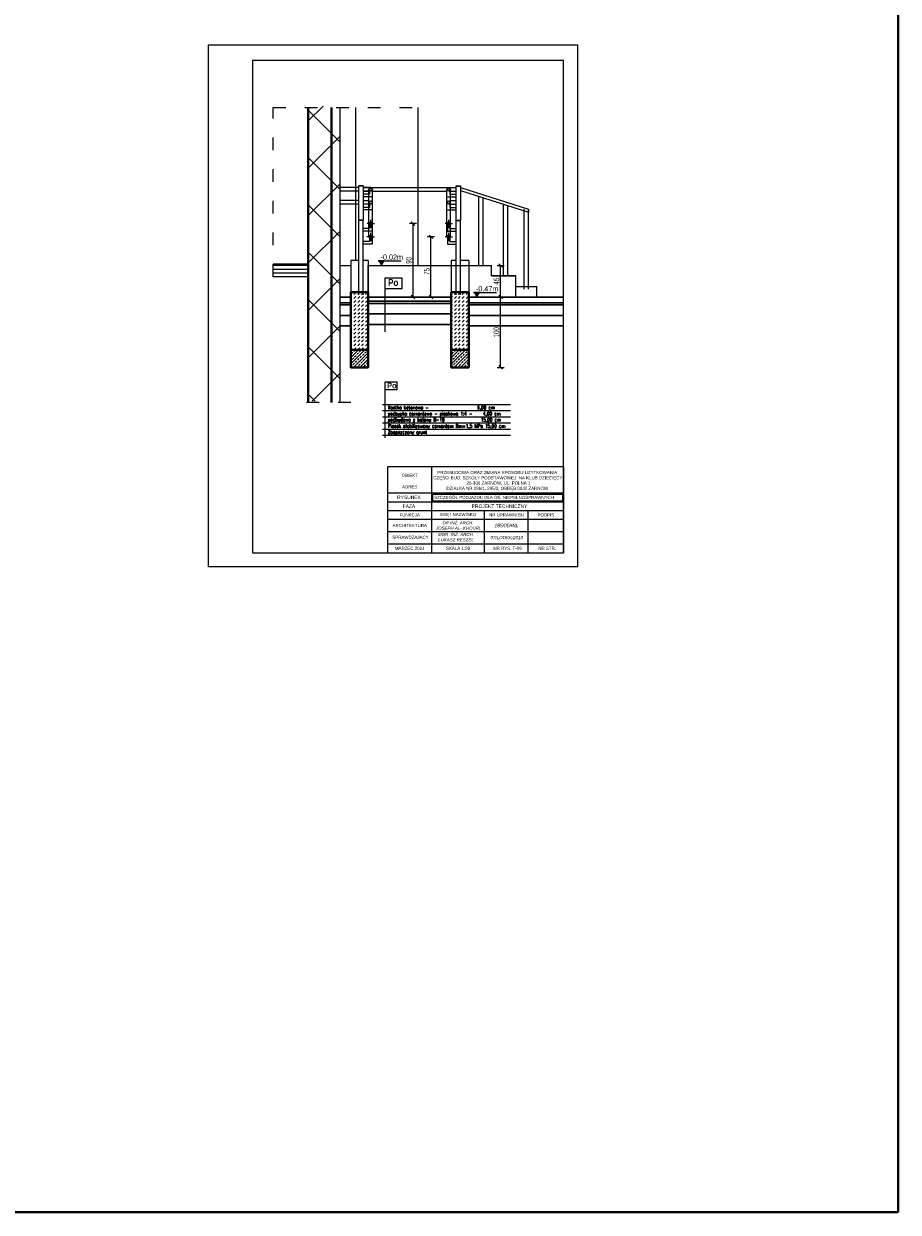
# Model space of a CAD drawing. Header units: millimetres. Extents: x 72202 to 304796, y 21658 to 519946.
# Tile 95 of 95: x 232909 to 235398, y 219413 to 222794. Entities that reach past the tile are written whole.
import ezdxf

# ---------------------------------------------------------------- set-up
doc = ezdxf.new("R2010")
doc.units = ezdxf.units.MM
doc.linetypes.add('ACAD_ISO03W100', pattern=[30, 12, -18])
doc.linetypes.add('DASHDOT', pattern=[25.4, 12.7, -6.35, 0, -6.35])
doc.layers.get('Defpoints').update_dxf_attribs({"color": 3})
for name, color, linetype, lineweight in [('linia  cieńka ścian', 7, 'Continuous', 15), ('linia - cienka', 250, 'Continuous', 25), ('linia - kreskowanie', 9, 'Continuous', 5), ('linia - osie', 7, 'Continuous', 13), ('linia - przekroj - gruba - istn.', 250, 'Continuous', 40), ('linia - rzut - cienka', 250, 'Continuous', 18), ('LINIA CIENKA', 7, 'Continuous', 13), ('LINIA KRESKOWANIE', 9, 'Continuous', 5), ('LINIA WYMIAROWANIE', 1, 'Continuous', 9), ('OPISY', 251, 'Continuous', 9)]:
    doc.layers.add(name, color=color, linetype=linetype, lineweight=lineweight)
doc.layers.add('linia - nie drukować', color=3, linetype='Continuous', lineweight=20, plot=False)
doc.styles.add('simplex', font='arial.ttf')
doc.styles.get("Standard").update_dxf_attribs({"font": 'ARIALN.TTF', "width": 0.75})
doc.styles.add('STYL_ARIAL', font='simplex', dxfattribs={"width": 0.75, "oblique": 0.1})
doc.styles.add('wymiar', font='techl___.ttf')
doc.dimstyles.new('sebek100', dxfattribs={"dimtxt": 17, "dimasz": 10, "dimexe": 10, "dimexo": 20, "dimgap": 4, "dimtad": 1, "dimrnd": 0.5, "dimtxsty": 'Standard', "dimblk": 'OBLIQUE', "dimcen": 8, "dimclre": 1, "dimazin": 0, "dimtm": 1e-09, "dimtfac": 1, "dimtix": 1, "dimtmove": 1, "dimatfit": 3, "dimldrblk": 'zas', "dimfxl": 0, "dimtolj": 2, "dimlwd": -1, "dimlwe": -1, "dimarcsym": 0})

# ---------------------------------------------------------------- blocks, each defined once
blk = doc.blocks.new('_Oblique')
at = {"color": 0, "linetype": 'ByBlock', "lineweight": -2}
blk.add_line((-0.5, -0.5), (0.5, 0.5), dxfattribs=at)
blk = doc.blocks.new('*D617')
at = {"layer": 'Defpoints', "color": 0, "lineweight": -3, "ltscale": 4}
for p in [(234160.9, 222016.9), (234266, 222016.9), (234160.9, 221816.9)]:
    blk.add_point(p, dxfattribs=at)
at = {"layer": 'LINIA CIENKA', "ltscale": 4}
for p, q in [((234256, 222016.9), (234276, 222016.9)), ((234256, 221816.9), (234276, 221816.9))]:
    blk.add_line(p, q, dxfattribs=at)
at = {"layer": 'LINIA CIENKA', "color": 0, "ltscale": 4}
blk.add_line((234266, 221816.9), (234266, 222016.9), dxfattribs=at)
at = {"layer": 'LINIA CIENKA', "color": 0, "ltscale": 4, "xscale": 10, "yscale": 10, "zscale": 10}
for p, rotation in [((234266, 222016.9), 90), ((234266, 221816.9), 270)]:
    blk.add_blockref('_Oblique', p, dxfattribs=dict(at, rotation=rotation))
at = {"layer": 'LINIA CIENKA', "color": 0, "lineweight": -3, "ltscale": 4, "insert": (234253.9, 221916.9), "char_height": 16, "attachment_point": 5, "rotation": 90}
blk.add_mtext('\\A2;100', dxfattribs=at)
blk = doc.blocks.new('zas')
blk = doc.blocks.new('*D618')
at = {"layer": 'Defpoints', "color": 0, "lineweight": -3, "ltscale": 4}
for p in [(234169.3, 222106.9), (234266, 222106.9), (234169.3, 222016.9)]:
    blk.add_point(p, dxfattribs=at)
at = {"layer": 'LINIA CIENKA', "ltscale": 4}
for p, q in [((234256, 222106.9), (234276, 222106.9)), ((234256, 222016.9), (234276, 222016.9))]:
    blk.add_line(p, q, dxfattribs=at)
at = {"layer": 'LINIA CIENKA', "color": 0, "ltscale": 4}
blk.add_line((234266, 222016.9), (234266, 222106.9), dxfattribs=at)
at = {"layer": 'LINIA CIENKA', "color": 0, "ltscale": 4, "xscale": 10, "yscale": 10, "zscale": 10}
for p, rotation in [((234266, 222106.9), 90), ((234266, 222016.9), 270)]:
    blk.add_blockref('_Oblique', p, dxfattribs=dict(at, rotation=rotation))
at = {"layer": 'LINIA CIENKA', "color": 0, "lineweight": -3, "ltscale": 4, "insert": (234253.9, 222061.9), "char_height": 16, "attachment_point": 5, "rotation": 90}
blk.add_mtext('\\A2;45', dxfattribs=at)
blk = doc.blocks.new('*D624')
at = {"layer": 'Defpoints', "color": 0, "lineweight": -3, "ltscale": 4}
for p in [(234067.6, 222188.4), (234113.7, 222188.4), (234111.8, 222016.9)]:
    blk.add_point(p, dxfattribs=at)
at = {"layer": 'LINIA CIENKA', "ltscale": 4}
for p, q in [((234077.6, 222188.4), (234057.6, 222188.4)), ((234077.6, 222016.9), (234057.6, 222016.9))]:
    blk.add_line(p, q, dxfattribs=at)
at = {"layer": 'LINIA CIENKA', "color": 0, "ltscale": 4}
blk.add_line((234067.6, 222016.9), (234067.6, 222188.4), dxfattribs=at)
at = {"layer": 'LINIA CIENKA', "color": 0, "ltscale": 4, "xscale": 10, "yscale": 10, "zscale": 10}
for p, rotation in [((234067.6, 222188.4), 90), ((234067.6, 222016.9), 270)]:
    blk.add_blockref('_Oblique', p, dxfattribs=dict(at, rotation=rotation))
at = {"layer": 'LINIA CIENKA', "color": 0, "lineweight": -3, "ltscale": 4, "insert": (234055.5, 222089.9), "char_height": 16, "attachment_point": 5, "rotation": 90}
blk.add_mtext('\\A2;75', dxfattribs=at)
blk = doc.blocks.new('*D625')
at = {"layer": 'Defpoints', "color": 0, "lineweight": -3, "ltscale": 4}
for p in [(234016.7, 222225.9), (234104.3, 222225.9), (234111.8, 222016.9)]:
    blk.add_point(p, dxfattribs=at)
at = {"layer": 'LINIA CIENKA', "ltscale": 4}
for p, q in [((234026.7, 222225.9), (234006.7, 222225.9)), ((234026.7, 222016.9), (234006.7, 222016.9))]:
    blk.add_line(p, q, dxfattribs=at)
at = {"layer": 'LINIA CIENKA', "color": 0, "ltscale": 4}
blk.add_line((234016.7, 222016.9), (234016.7, 222225.9), dxfattribs=at)
at = {"layer": 'LINIA CIENKA', "color": 0, "ltscale": 4, "xscale": 10, "yscale": 10, "zscale": 10}
for p, rotation in [((234016.7, 222225.9), 90), ((234016.7, 222016.9), 270)]:
    blk.add_blockref('_Oblique', p, dxfattribs=dict(at, rotation=rotation))
at = {"layer": 'LINIA CIENKA', "color": 0, "lineweight": -3, "ltscale": 4, "insert": (234004.5, 222121.4), "char_height": 16, "attachment_point": 5, "rotation": 90}
blk.add_mtext('\\A2;90', dxfattribs=at)

msp = doc.modelspace()

# ---------------------------------------------------------------- hatches: boundary and pattern name
at = {"layer": 'linia - cienka'}
for points in [[(233925.347, 222106.943), (233933.027, 222120.245), (233917.667, 222120.245)], [(234196.739, 222016.943), (234204.419, 222030.245), (234189.059, 222030.245)]]:
    msp.add_hatch(color=256, dxfattribs=at).paths.add_polyline_path(points)
at = {"layer": 'linia - kreskowanie'}
h = msp.add_hatch(dxfattribs=at)
h.set_pattern_fill('ANSI37', color=8, scale=30)
h.set_pattern_definition([(45, (18140.16, -20135.54), (-67.35192, 67.35192), []), (135, (18140.16, -20135.54), (-67.35192, -67.35192), [])])
h.paths.add_polyline_path([(233808.251, 222560.475), (233718.251, 222560.475), (233718.251, 221721.23), (233808.251, 221721.23)])
h = msp.add_hatch(dxfattribs=at)
h.set_pattern_fill('DASH', color=256, scale=2.5, angle=405, style=0)
h.set_pattern_definition([(45, (19477.957, -20139.826), (3e-15, 11.22532015), [7.9375, -7.9375])])
h.paths.add_polyline_path([(233888.734, 222030.943), (233839.35, 222030.943), (233839.35, 221866.943), (233888.734, 221866.943)])
h = msp.add_hatch(dxfattribs=at)
h.set_pattern_fill('DASH', color=256, scale=2.5, angle=405, style=0)
h.set_pattern_definition([(45, (19764.357, -20139.826), (3e-15, 11.22532015), [7.9375, -7.9375])])
h.paths.add_polyline_path([(234175.134, 222030.943), (234125.75, 222030.943), (234125.75, 221866.943), (234175.134, 221866.943)])
at = {"layer": 'LINIA KRESKOWANIE'}
h = msp.add_hatch(dxfattribs=at)
h.set_pattern_fill('ANSI33', color=256, scale=2, angle=360)
h.set_pattern_definition([(45, (19477.957, -20139.826), (-8.9802561, 8.9802561), []), (45, (19486.937, -20139.826), (-8.9802561, 8.9802561), [6.35, -3.175])])
h.paths.add_polyline_path([(233888.734, 221866.943), (233839.35, 221866.943), (233839.35, 221816.943), (233888.734, 221816.943)])
h = msp.add_hatch(dxfattribs=at)
h.set_pattern_fill('ANSI33', color=256, scale=2, angle=360)
h.set_pattern_definition([(45, (19764.357, -20139.826), (-8.9802561, 8.9802561), []), (45, (19773.337, -20139.826), (-8.9802561, 8.9802561), [6.35, -3.175])])
h.paths.add_polyline_path([(234175.134, 221866.943), (234125.75, 221866.943), (234125.75, 221816.943), (234175.134, 221816.943)])

# ---------------------------------------------------------------- linework, layer by layer
at = {"layer": 'linia  cieńka ścian', "linetype": 'Continuous'}
for p, q in [((233862.484, 222328.883), (233808.251, 222328.883)), ((233862.484, 222318.443), (233808.251, 222318.443)), ((233874.984, 222328.883), (234139.284, 222328.883)), ((233874.984, 222318.443), (233891.234, 222318.443)), ((233901.234, 222318.443), (234113.034, 222318.443)), ((234123.034, 222318.443), (234139.284, 222318.443)), ((233862.484, 222291.383), (233808.251, 222291.383)), ((234123.034, 222291.383), (234139.284, 222291.383))]:
    msp.add_line(p, q, dxfattribs=at)
for points in [[(233862.484, 222280.943), (233808.251, 222280.943)], [(234123.034, 222280.943), (234139.284, 222280.943)]]:
    msp.add_lwpolyline(points, dxfattribs=at)
at = {"layer": 'linia - cienka', "linetype": 'ByBlock'}
for p, q in [((233874.984, 222333.443), (233862.484, 222333.443)), ((233862.484, 222235.943), (233862.484, 222333.443)), ((233862.484, 222333.443), (233874.984, 222333.443)), ((233874.984, 222332.193), (233862.484, 222332.193)), ((233874.984, 222333.443), (233874.984, 222235.943)), ((233896.234, 222328.443), (233874.984, 222328.443)), ((233891.234, 222318.443), (233874.984, 222318.443)), ((233891.234, 222309.693), (233874.984, 222309.693)), ((233891.234, 222188.443), (233891.234, 222323.443)), ((233901.234, 222188.443), (233901.234, 222323.443)), ((234113.034, 222188.443), (234113.034, 222323.443)), ((234121.784, 222320.136), (234121.784, 222309.693)), ((234121.784, 222309.693), (234139.284, 222309.693)), ((234123.034, 222188.443), (234123.034, 222323.443)), ((234139.284, 222333.443), (234151.784, 222333.443)), ((234139.284, 222235.943), (234139.284, 222333.443)), ((234139.284, 222333.443), (234151.784, 222333.443)), ((234139.284, 222332.193), (234151.784, 222332.193)), ((234151.784, 222333.443), (234151.784, 222235.943)), ((233891.234, 222302.193), (233874.984, 222302.193)), ((233891.234, 222290.943), (233874.984, 222290.943)), ((233892.484, 222280.943), (233874.984, 222280.943)), ((233891.234, 222272.193), (233874.984, 222272.193)), ((234114.284, 222302.193), (234139.284, 222302.193)), ((234121.784, 222282.636), (234121.784, 222272.193)), ((234121.784, 222272.193), (234139.284, 222272.193)), ((234204.044, 222106.943), (234204.044, 222303.762)), ((234216.544, 222106.943), (234216.544, 222299.762)), ((234273.637, 222076.943), (234273.637, 222281.494)), ((234286.137, 222076.943), (234286.137, 222277.495)), ((233891.234, 222264.693), (233874.984, 222264.693)), ((234114.284, 222264.693), (234139.284, 222264.693)), ((233874.984, 222235.943), (233862.484, 222235.943)), ((233862.484, 222023.443), (233862.484, 222235.943)), ((233874.984, 222234.693), (233862.484, 222234.693)), ((233874.984, 222023.443), (233874.984, 222235.943)), ((233891.234, 222212.193), (233874.984, 222212.193)), ((233891.234, 222204.693), (233874.984, 222204.693)), ((234114.284, 222222.636), (234114.284, 222204.693)), ((234114.284, 222204.693), (234139.284, 222204.693)), ((234121.784, 222222.636), (234121.784, 222212.193)), ((234121.784, 222212.193), (234139.284, 222212.193)), ((234139.284, 222023.443), (234139.284, 222235.943)), ((234139.284, 222235.943), (234151.784, 222235.943)), ((234139.284, 222234.693), (234151.784, 222234.693)), ((234151.784, 222023.443), (234151.784, 222235.943)), ((233892.484, 222174.693), (233874.984, 222174.693)), ((233892.484, 222185.136), (233892.484, 222174.693)), ((233899.984, 222185.136), (233899.984, 222167.193)), ((234114.284, 222185.136), (234114.284, 222167.193)), ((234118.034, 222188.443), (234118.034, 222199.324)), ((234121.784, 222185.136), (234121.784, 222174.693)), ((234121.784, 222174.693), (234139.284, 222174.693)), ((233899.984, 222167.193), (233874.984, 222167.193)), ((234114.284, 222167.193), (234139.284, 222167.193))]:
    msp.add_line(p, q, dxfattribs=at)
at = {"layer": 'linia - cienka', "color": 8, "linetype": 'ByBlock'}
for p, q in [((233892.484, 222320.136), (233892.484, 222309.693)), ((233899.984, 222320.136), (233899.984, 222302.193)), ((233899.984, 222302.193), (233892.484, 222302.193)), ((233892.484, 222282.636), (233892.484, 222272.193)), ((233899.984, 222282.636), (233899.984, 222264.693)), ((233899.984, 222264.693), (233892.484, 222264.693)), ((233892.484, 222222.636), (233892.484, 222212.193)), ((233899.984, 222204.693), (233892.484, 222204.693)), ((233899.984, 222222.636), (233899.984, 222204.693))]:
    msp.add_line(p, q, dxfattribs=at)
at = {"layer": 'linia - cienka'}
for p, q in [((233933.027, 222120.245), (233917.667, 222120.245)), ((233933.027, 222120.245), (233925.347, 222106.943)), ((233937.01, 221918.201), (233937.01, 222072.068)), ((233937.01, 222072.068), (233974.956, 222072.068)), ((233937.01, 222072.068), (233984.956, 222072.068)), ((233984.956, 222072.068), (233984.956, 222040.122)), ((233974.956, 222040.122), (233937.01, 222040.122)), ((233984.956, 222040.122), (233937.01, 222040.122)), ((234204.419, 222030.245), (234189.059, 222030.245)), ((234204.419, 222030.245), (234196.739, 222016.943)), ((233937.01, 221616.666), (233937.01, 221775.725)), ((233937.01, 221775.725), (233963.724, 221775.725)), ((233937.01, 221775.725), (233970.764, 221775.725)), ((233970.764, 221775.725), (233970.764, 221753.234)), ((233963.724, 221753.234), (233937.01, 221753.234)), ((233970.764, 221753.234), (233937.01, 221753.234)), ((233929.876, 221711.738), (234294.372, 221711.738)), ((233929.876, 221694.138), (234294.372, 221694.138)), ((233929.876, 221676.538), (234294.372, 221676.538)), ((233929.876, 221658.938), (234294.372, 221658.938)), ((233929.876, 221641.338), (234294.372, 221641.338)), ((233929.876, 221623.738), (234294.372, 221623.738))]:
    msp.add_line(p, q, dxfattribs=at)
at = {"layer": 'linia - cienka', "linetype": 'ByBlock'}
for centre, radius in [((233896.234, 222323.443), 5), ((233896.234, 222323.443), 3.75), ((234118.034, 222323.443), 5), ((234118.034, 222323.443), 3.75), ((233896.234, 222285.943), 5), ((233896.234, 222285.943), 3.75), ((234118.034, 222285.943), 5), ((234118.034, 222285.943), 3.75), ((233896.234, 222225.943), 5), ((233896.234, 222225.943), 3.75), ((234118.034, 222225.943), 5), ((234118.034, 222225.943), 3.75), ((233896.234, 222188.443), 5), ((233896.234, 222188.443), 3.75), ((234118.034, 222188.443), 5), ((234118.034, 222188.443), 3.75)]:
    msp.add_circle(centre, radius, dxfattribs=at)
at = {"layer": 'linia - kreskowanie', "linetype": 'ByBlock', "lineweight": 30}
for p, q in [((233808.251, 222016.943), (233839.35, 222016.943)), ((233808.251, 222000.943), (233839.35, 222000.943)), ((233888.734, 222016.943), (234125.534, 222016.943)), ((233888.734, 222004.943), (234125.534, 222004.943)), ((234175.134, 222016.943), (234444.627, 222016.943)), ((234175.134, 222000.943), (234444.627, 222000.943)), ((233808.251, 221994.943), (233839.35, 221994.943)), ((233888.734, 221998.943), (234125.534, 221998.943)), ((233888.734, 221968.943), (234125.534, 221968.943)), ((234175.134, 221994.943), (234444.627, 221994.943)), ((233808.251, 221964.943), (233839.35, 221964.943)), ((233808.251, 221934.943), (233839.35, 221934.943)), ((233888.734, 221938.943), (234125.534, 221938.943)), ((234175.134, 221964.943), (234444.627, 221964.943)), ((234175.134, 221934.943), (234444.627, 221934.943))]:
    msp.add_line(p, q, dxfattribs=at)
at = {"layer": 'linia - nie drukować', "linetype": 'ByBlock'}
for p, q in [((234332.865, 222039.443), (234332.865, 222266.943)), ((234345.365, 222039.443), (234345.365, 222266.943)), ((234125.534, 222106.943), (234175.134, 222106.943))]:
    msp.add_line(p, q, dxfattribs=at)
at = {"layer": 'linia - nie drukować'}
msp.add_lwpolyline([(234484.627, 222734.637), (234484.627, 221249.637), (233434.627, 221249.637), (233434.627, 222734.637)], close=True, dxfattribs=at)
at = {"layer": 'linia - osie', "linetype": 'DASHDOT'}
for p, q in [((233896.234, 222225.943), (233896.234, 222236.824)), ((234118.034, 222225.943), (234118.034, 222236.824)), ((233896.234, 222225.943), (233886.386, 222225.943)), ((233896.234, 222225.943), (233896.234, 222208.443)), ((233896.234, 222225.943), (233907.115, 222225.943)), ((234118.034, 222225.943), (234108.186, 222225.943)), ((234118.034, 222225.943), (234128.915, 222225.943)), ((234118.034, 222225.943), (234118.034, 222208.443)), ((233896.234, 222188.443), (233885.353, 222188.443)), ((233896.234, 222188.443), (233896.234, 222199.324)), ((233896.234, 222188.443), (233896.234, 222170.943)), ((233896.234, 222188.443), (233907.115, 222188.443)), ((234118.034, 222188.443), (234108.186, 222188.443)), ((234118.034, 222188.443), (234128.915, 222188.443)), ((234118.034, 222188.443), (234118.034, 222170.943))]:
    msp.add_line(p, q, dxfattribs=at)
at = {"layer": 'linia - przekroj - gruba - istn.', "linetype": 'ByBlock'}
for p, q in [((233718.251, 221716.943), (233718.251, 222556.188)), ((233784.251, 221716.943), (233784.251, 222556.188)), ((233839.35, 221866.943), (233888.734, 221866.943)), ((234125.534, 221866.943), (234175.134, 221866.943))]:
    msp.add_line(p, q, dxfattribs=at)
for points in [[(233839.35, 222030.943), (233888.734, 222030.943), (233888.734, 221816.943), (233839.35, 221816.943), (233839.35, 222030.943)], [(234125.534, 222030.943), (234175.134, 222030.943), (234175.134, 221816.943), (234125.534, 221816.943), (234125.534, 222030.943)]]:
    msp.add_lwpolyline(points, dxfattribs=at)
at = {"layer": 'linia - rzut - cienka'}
for p, q in [((233917.667, 222120.245), (233982.399, 222120.245)), ((234189.059, 222030.245), (234253.791, 222030.245))]:
    msp.add_line(p, q, dxfattribs=at)
msp.add_lwpolyline([(234444.627, 222689.637), (233559.627, 222689.637), (233559.627, 221289.637), (234444.627, 221289.637)], close=True, dxfattribs=at)
at = {"layer": 'LINIA CIENKA', "linetype": 'ACAD_ISO03W100', "ltscale": 3}
for p, q in [((233618.251, 222556.188), (234030.437, 222556.188)), ((233618.251, 222074.943), (233618.251, 222556.188)), ((233839.35, 221716.943), (233687.151, 221716.943))]:
    msp.add_line(p, q, dxfattribs=at)
at = {"layer": 'LINIA CIENKA', "lineweight": -3, "ltscale": 4}
for p, q in [((233808.251, 222556.188), (233808.251, 221716.943)), ((233852.363, 222556.188), (233852.363, 222120.943)), ((234030.437, 222556.188), (234030.437, 222106.943)), ((234151.784, 222328.883), (234345.365, 222266.943)), ((234151.784, 222320.484), (234345.365, 222258.543)), ((234345.365, 222266.943), (234345.365, 222258.543)), ((233718.251, 222110.943), (233618.251, 222110.943)), ((233718.251, 222106.943), (233618.251, 222106.943)), ((233808.251, 222106.943), (233839.35, 222106.943)), ((233839.35, 222120.943), (233839.35, 222030.943)), ((233862.484, 222120.943), (233839.35, 222120.943)), ((233888.734, 222120.943), (233874.984, 222120.943)), ((233888.734, 222120.943), (233888.734, 222030.943)), ((233888.734, 222106.943), (234125.534, 222106.943)), ((233888.734, 222030.943), (233888.734, 222106.943)), ((234125.534, 222120.943), (234125.534, 222030.943)), ((234139.284, 222120.943), (234125.534, 222120.943)), ((234175.134, 222120.943), (234151.784, 222120.943)), ((234175.134, 222120.943), (234175.134, 222030.943)), ((234175.134, 222106.943), (234239.894, 222106.943)), ((234239.894, 222076.943), (234239.894, 222106.943)), ((233718.251, 222094.943), (233618.251, 222094.943)), ((233718.251, 222084.943), (233618.251, 222084.943)), ((233718.251, 222074.943), (233618.251, 222074.943)), ((234239.894, 222076.943), (234309.487, 222076.943)), ((234309.487, 222076.943), (234239.894, 222076.943)), ((234309.487, 222046.943), (234309.487, 222076.943)), ((234309.487, 222046.943), (234368.715, 222046.943)), ((234309.487, 222016.943), (234309.487, 222046.943)), ((234368.715, 222016.943), (234368.715, 222046.943)), ((233888.734, 222016.943), (234125.534, 222016.943)), ((233839.35, 221816.943), (233888.734, 221816.943)), ((234125.534, 221816.943), (234175.134, 221816.943))]:
    msp.add_line(p, q, dxfattribs=at)
at = {"layer": 'LINIA CIENKA'}
for p, q in [((233944.627, 221534.637), (234444.627, 221534.637)), ((233944.627, 221315.135), (234444.627, 221315.135))]:
    msp.add_line(p, q, dxfattribs=at)
at = {"layer": 'LINIA WYMIAROWANIE', "lineweight": 40, "ltscale": 4}
msp.add_lwpolyline([(189252.203, 225352.466), (235397.589, 225352.466), (235397.589, 219413.411), (189252.203, 219413.411)], close=True, dxfattribs=at)
at = {"layer": 'OPISY'}
for p, q in [((233944.627, 221289.637), (233944.627, 221534.637)), ((234069.627, 221289.637), (234069.627, 221534.637)), ((234444.627, 221534.637), (234444.627, 221289.637)), ((233944.627, 221459.637), (234444.627, 221459.637)), ((233944.627, 221434.637), (234444.627, 221434.637)), ((234072.627, 221437.637), (234072.627, 221456.637)), ((234072.627, 221456.637), (234441.627, 221456.637)), ((234072.627, 221437.637), (234441.627, 221437.637)), ((234441.627, 221456.637), (234441.627, 221437.637)), ((233944.627, 221409.637), (234444.627, 221409.637)), ((234219.627, 221289.637), (234219.627, 221409.637)), ((234344.627, 221289.637), (234344.627, 221409.637)), ((233944.627, 221384.637), (234444.627, 221384.637)), ((233944.627, 221349.637), (234444.627, 221349.637)), ((233944.627, 221289.637), (234444.627, 221289.637))]:
    msp.add_line(p, q, dxfattribs=at)

# ---------------------------------------------------------------- texts
at = {"layer": 'linia - cienka', "attachment_point": 1}
for s, insert, char_height, width, style in [('{\\fTechnicBold|b0|i0|c2|p2;Po}', (233945.472, 222068.408), 20, 26.71421, 'wymiar'), ('{\\fTechnicBold|b0|i0|c2|p2;Po}', (233942.967, 221773.147), 16, 26.71421, 'wymiar'), ('Kostka betonowa -                       6,00 cm', (233944.823, 221707.833), 10, 528.99847, 'STYL_ARIAL'), ('podbudowa z betonu B-10   ^I^I    15,00 cm', (233944.784, 221672.948), 10, 528.99847, 'STYL_ARIAL'), ('podsypka cementowo - piaskowa 1:4 -     4,00 cm', (233944.823, 221690.233), 10, 528.99847, 'STYL_ARIAL'), ('Zagęszczony grunt^I^I', (233944.823, 221637.433), 10, 528.99847, 'STYL_ARIAL'), ('Piasek stabilizowany cementem Rm=1,5 MPa 15,00 cm', (233944.823, 221655.033), 10, 528.99847, 'STYL_ARIAL')]:
    msp.add_mtext(s, dxfattribs=dict(at, insert=insert, char_height=char_height, width=width, style=style))
at = {"layer": 'OPISY'}
for s, p in [('-0,02m', (233924.054, 222123.035)), ('-0,47m', (234195.446, 222033.035))]:
    msp.add_text(s, height=15, rotation=0, dxfattribs=at).set_placement(p)
at = {"layer": 'OPISY', "style": 'simplex'}
msp.add_text('SZCZEGÓŁ PODJAZDU DLA OS. NIEPEŁNOSPRAWNYCH', height=9, dxfattribs=at).set_placement((234076.668, 221442.48))
at = {"layer": 'OPISY', "attachment_point": 5, "style": 'simplex'}
for s, insert, char_height, width in [('OBIEKT', (234007.127, 221509.637), 9, 125), ('\\A1;PRZEBUDOWA ORAZ ZMIANA SPOSOBU UŻYTKOWANIA\\P CZĘŚCI BUD. SZKOŁY PODSTAWOWEJ  NA KLUB DZIECIĘCY  \\P  26-330 ŻARNÓW, UL. POLNA 1\\PDZIAŁKA NR 296/1, 295/3, OBRĘB 0040 ŻARNÓW', (234256.317, 221494.01), 9, 439.82206), ('\\PADRES', (234007.127, 221484.637), 9, 125), ('RYSUNEK', (234004.963, 221447.137), 10, 120.67107), ('FAZA', (234004.963, 221422.137), 10, 120.67107), ('PROJEKT TECHNICZNY', (234262.81, 221421.895), 10, 433.82206), ('FUNKCJA', (234007.127, 221397.137), 9, 125), ('IMIĘ I NAZWISKO', (234144.627, 221397.137), 9, 150), ('NR UPRAWNIEŃ', (234282.127, 221397.137), 9, 125), ('PODPIS', (234394.627, 221397.137), 9, 100), ('ARCHITEKTURA', (234007.127, 221367.137), 9, 125), ('{\\fArial|b0|i1|c238|p34;DR INŻ. ARCH. \\PJOSEPH AL- KHOURI}', (234144.627, 221367.137), 9, 150), ('{\\fArial|b0|i1|c238|p34;185/00/WŁ}', (234282.127, 221367.137), 10, 125), ('SPRAWDZAJĄCY', (234009.292, 221332.137), 9, 125), ('{\\fArial|b0|i1|c238|p34;MGR  INŻ. ARCH. \\PŁUKASZ RESZEL}', (234138.886, 221333.94), 9, 125), ('{\\fArial|b0|i1|c238|p34;07/LOOKK/2018}', (234283.272, 221332.635), 9, 125), ('MARZEC 2024', (234007.127, 221302.137), 9, 125), ('SKALA 1:20', (234144.627, 221302.137), 9, 150), ('  NR RYS. T-09', (234282.127, 221302.137), 9, 100), ('  NR STR.', (234394.627, 221302.137), 9, 100)]:
    msp.add_mtext(s, dxfattribs=dict(at, insert=insert, char_height=char_height, width=width))

# ---------------------------------------------------------------- dimensions: what is measured, and where the dimension line sits
at = {"layer": 'LINIA CIENKA', "lineweight": -3, "ltscale": 4}
for base, p1, p2, text, picture, middle in [((234016.658, 222225.943), (234111.755, 222016.943), (234104.255, 222225.943), '90', '*D625', (234004.489, 222121.443)), ((234266.047, 222106.943), (234169.252, 222016.943), (234169.252, 222106.943), '45', '*D618', (234253.911, 222061.943)), ((234266.047, 222016.943), (234160.87, 221816.943), (234160.87, 222016.943), '100', '*D617', (234253.878, 221916.943))]:
    dim = msp.add_linear_dim(base=base, p1=p1, p2=p2, angle=90, text=text, dimstyle='sebek100', override={"dimtxt": 16, "dimrnd": 0, "dimclre": 256, "dimtfill": 1, "dimarcsym": 2}, dxfattribs=at)
    dim.commit()
    dim.dimension.update_dxf_attribs({"geometry": picture, "text_midpoint": middle})
dim = msp.add_linear_dim(base=(234067.59, 222188.443), p1=(234111.755, 222016.943), p2=(234113.673, 222188.443), angle=90, text='75', dimstyle='sebek100', override={"dimtxt": 16, "dimrnd": 0, "dimclre": 256, "dimtfill": 1, "dimarcsym": 2}, dxfattribs=at)
dim.commit()
dim.dimension.update_dxf_attribs({"geometry": '*D624', "text_midpoint": (234067.59, 222089.899), "dimtype": 160})

doc.saveas('drawing.dxf')
